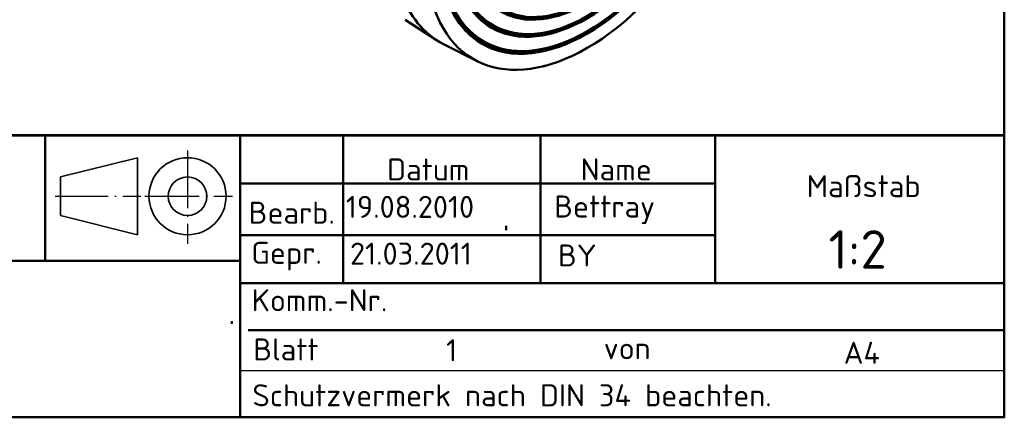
# Model space of a CAD drawing. Header units: millimetres. Extents: x 0 to 420, y 0 to 594.
# Tile 2 of 13: x 221 to 400, y 20 to 92. Entities that reach past the tile are written whole.
import ezdxf
from ezdxf.enums import TextEntityAlignment as Align

# ---------------------------------------------------------------- set-up
doc = ezdxf.new("R2010")
doc.units = ezdxf.units.MM
doc.header["$LTSCALE"] = 2
doc.linetypes.add('LONG_DASH_DOTTED', pattern=[0.3001, 0.2362, -0.0295, 0.0049, -0.0295])
for name, color, linetype, lineweight in [('Rahmen_0', 179, 'Continuous', 50), ('Sichtbare Kanten(DIN)', 7, 'Continuous', 50), ('Skizziergeometrie(DIN)', 179, 'Continuous', 50), ('Skizzierlinie(DIN)', 179, 'Continuous', 25), ('Symbole(DIN)', 179, 'Continuous', 25), ('Überlagerung [Formatvorlage Phantomlinien(DIN)]', 179, 'LONG_DASH_DOTTED', 50)]:
    doc.layers.add(name, color=color, linetype=linetype, lineweight=lineweight)
doc.styles.add('Aktuell-DIN', font='isocpeur.ttf')

# ---------------------------------------------------------------- blocks, each defined once
blk = doc.blocks.new('Ränder Default Border')
at = {"layer": 'Rahmen_0', "flags": 128}
blk.add_lwpolyline([(10, 10), (10, 287), (200, 287), (200, 10), (10, 10)], dxfattribs=at)
blk = doc.blocks.new('Schriftfelder DIN-UNI-Doku')
at = {"layer": 'Skizziergeometrie(DIN)'}
for p, q in [((290.023, 125.633), (100.023, 125.633)), ((100.023, 125.591), (290, 125.591)), ((202.927, 125.591), (202.927, 114.223)), ((220.649, 100), (220.649, 125.591)), ((229.977, 125.633), (229.977, 112.176)), ((247.908, 125.591), (247.908, 112.176)), ((263.777, 112.176), (263.777, 125.591)), ((290, 100), (290, 125.591)), ((220.649, 121.233), (263.777, 121.233)), ((244.807, 117), (244.807, 117.4)), ((220.649, 116.547), (263.777, 116.547)), ((146.8, 114.223), (220.649, 114.223)), ((220.649, 112.176), (290, 112.176)), ((219.878, 108.5), (219.878, 108.751)), ((221.358, 107.906), (290, 107.906)), ((100.023, 100), (290, 100))]:
    blk.add_line(p, q, dxfattribs=at)
at = {"layer": 'Skizziergeometrie(DIN)', "lineweight": 35}
for p, q in [((211.312, 123.587), (204.312, 121.837)), ((211.312, 116.587), (211.312, 123.587)), ((204.312, 121.837), (204.312, 118.337)), ((204.312, 118.337), (211.312, 116.587))]:
    blk.add_line(p, q, dxfattribs=at)
at = {"layer": 'Skizziergeometrie(DIN)', "linetype": 'LONG_DASH_DOTTED', "lineweight": 25, "ltscale": 11.124033}
blk.add_line((215.862, 124.245), (215.862, 115.766), dxfattribs=at)
at = {"layer": 'Skizziergeometrie(DIN)', "linetype": 'LONG_DASH_DOTTED', "lineweight": 25, "ltscale": 10.229108}
blk.add_line((203.836, 120.087), (211.633, 120.087), dxfattribs=at)
at = {"layer": 'Skizziergeometrie(DIN)', "linetype": 'LONG_DASH_DOTTED', "lineweight": 25, "ltscale": 10.447887}
blk.add_line((211.985, 120.087), (219.949, 120.087), dxfattribs=at)
at = {"layer": 'Skizziergeometrie(DIN)', "lineweight": 35}
for radius in [3.5, 1.75]:
    blk.add_circle((215.862, 120.087), radius, dxfattribs=at)
at = {"layer": 'Skizzierlinie(DIN)', "linetype": 'Continuous'}
for p, q in [((229.977, 112.176), (229.977, 125.633)), ((220.649, 104.25), (263.007, 104.25)), ((263.007, 104.25), (290, 104.25))]:
    blk.add_line(p, q, dxfattribs=at)
at = {"layer": 'Symbole(DIN)', "color": 7, "char_height": 2, "style": 'Aktuell-DIN'}
for s, insert, width, attachment_point in [('\\fISOCPEUR|b0|i0;\\H2.0000;Datum', (237.722, 121.522), 14.80115, 8), ('\\fISOCPEUR|b0|i0;\\H2.0000;Name', (254.788, 121.521), 17.20115, 8), ('\\fISOCPEUR|b0|i0;\\H2.0000;Maßstab', (272.072, 122.002), 10.75566, 1), ('\\fISOCPEUR|b0|i0;\\H2.0000;Bearb.', (221.415, 117.591), 8.5626, 7), ('\\fISOCPEUR|b0|i0;\\H2.0000;Gepr.', (221.644, 113.341), 8.33344, 7), ('\\fISOCPEUR|b0|i0;\\H2.0000;Schutzvermerk nach DIN 34 beachten.', (221.751, 103), 59.33728, 1)]:
    blk.add_mtext(s, dxfattribs=dict(at, insert=insert, width=width, attachment_point=attachment_point))
at = {"layer": 'Symbole(DIN)', "color": 7, "char_height": 2, "attachment_point": 7, "style": 'Aktuell-DIN'}
for s, insert in [('\\fISOCPEUR|b0|i0;\\H2.0000;Komm.-Nr.', (221.688, 109.637)), ('\\fISOCPEUR|b0|i0;\\H2.0000;Blatt', (221.832, 105.166)), ('\\fISOCPEUR|b0|i0;\\H2.0000;von', (253.649, 105.272))]:
    blk.add_mtext(s, dxfattribs=dict(at, insert=insert))
at = {"layer": 'Symbole(DIN)', "color": 7, "style": 'Aktuell-DIN'}
for tag, p in [('BAUTEILNUMMER', (148.556, 118.225)), ('TITEL', (149.129, 107.392))]:
    blk.add_attdef(tag, text='', height=3.5, dxfattribs=at).set_placement(p, align=Align.MIDDLE_LEFT)
for tag, p in [('ERSTELLUNGSDATUM', (230.24, 117.522)), ('AUTOR', (249.155, 117.554)), ('KONTROLLDATUM', (230.614, 113.27)), ('KONTROLLIERT_VON', (249.503, 113.104))]:
    blk.add_attdef(tag, text='', height=2, dxfattribs=at).set_placement(p, align=Align.BOTTOM_LEFT)
blk.add_attdef('FirstViewScale', text='', height=3.5, dxfattribs=at).set_placement((276.708, 117.001), align=Align.TOP_CENTER)
for tag, p in [('Blattnummer', (240.476, 106.095)), ('Blattgröße', (277.087, 105.866))]:
    blk.add_attdef(tag, text='', height=2, dxfattribs=at).set_placement(p, align=Align.MIDDLE_CENTER)
blk.add_attdef('BTL_BE2', text='', height=2.5, dxfattribs=at).set_placement((148.765, 104.448), align=Align.TOP_LEFT)

msp = doc.modelspace()

# ---------------------------------------------------------------- linework, layer by layer
at = {"layer": 'Sichtbare Kanten(DIN)'}
for p, q in [((291.185, 92.257), (296.891, 88.551)), ((304.254, 84.731), (298.185, 87.806))]:
    msp.add_line(p, q, dxfattribs=at)
for centre, major_axis, start_param, end_param in [((324.265, 120.965), (20.663, 35.882), 1.0878148, 6.7622994), ((318.373, 124.358), (-20.845, -36.197), 4.3507643, 6.3141228)]:
    msp.add_ellipse(centre, major_axis=major_axis, ratio=0.5780931, start_param=start_param, end_param=end_param, dxfattribs=at)
for centre, major_axis in [((324.265, 120.965), (19.069, 33.113)), ((324.171, 121.019), (18.936, 32.882)), ((324.265, 120.965), (18.802, 32.651)), ((324.265, 120.965), (17.377, 30.176)), ((324.171, 121.019), (17.244, 29.945)), ((324.265, 120.965), (17.111, 29.714)), ((324.265, 120.965), (15.686, 27.24)), ((324.171, 121.019), (15.553, 27.009)), ((324.265, 120.965), (15.42, 26.777)), ((324.265, 120.965), (13.995, 24.303))]:
    msp.add_ellipse(centre, major_axis=major_axis, ratio=0.5780931, dxfattribs=at)
at = {"layer": 'Überlagerung [Formatvorlage Phantomlinien(DIN)]', "ltscale": 5.471352}
for p, q in [((291.185, 92.257), (296.891, 88.551)), ((304.254, 84.731), (298.185, 87.806))]:
    msp.add_line(p, q, dxfattribs=at)
at = {"layer": 'Überlagerung [Formatvorlage Phantomlinien(DIN)]', "ltscale": 48.933331}
msp.add_ellipse((324.265, 120.965), major_axis=(20.663, 35.882), ratio=0.5780931, start_param=1.0878148, end_param=6.7622994, dxfattribs=at)
at = {"layer": 'Überlagerung [Formatvorlage Phantomlinien(DIN)]', "ltscale": 50.00156}
msp.add_ellipse((324.265, 120.965), major_axis=(19.069, 33.113), ratio=0.5780931, dxfattribs=at)
at = {"layer": 'Überlagerung [Formatvorlage Phantomlinien(DIN)]', "ltscale": 49.652611}
msp.add_ellipse((324.171, 121.019), major_axis=(18.936, 32.882), ratio=0.5780931, dxfattribs=at)
at = {"layer": 'Überlagerung [Formatvorlage Phantomlinien(DIN)]', "ltscale": 49.303661}
msp.add_ellipse((324.265, 120.965), major_axis=(18.802, 32.651), ratio=0.5780931, dxfattribs=at)
at = {"layer": 'Überlagerung [Formatvorlage Phantomlinien(DIN)]', "ltscale": 52.076565}
msp.add_ellipse((324.265, 120.965), major_axis=(17.377, 30.176), ratio=0.5780931, dxfattribs=at)
at = {"layer": 'Überlagerung [Formatvorlage Phantomlinien(DIN)]', "ltscale": 51.677765}
msp.add_ellipse((324.171, 121.019), major_axis=(17.244, 29.945), ratio=0.5780931, dxfattribs=at)
at = {"layer": 'Überlagerung [Formatvorlage Phantomlinien(DIN)]', "ltscale": 51.278965}
msp.add_ellipse((324.265, 120.965), major_axis=(17.111, 29.714), ratio=0.5780931, dxfattribs=at)
at = {"layer": 'Überlagerung [Formatvorlage Phantomlinien(DIN)]', "ltscale": 54.843235}
msp.add_ellipse((324.265, 120.965), major_axis=(15.686, 27.24), ratio=0.5780931, dxfattribs=at)
at = {"layer": 'Überlagerung [Formatvorlage Phantomlinien(DIN)]', "ltscale": 54.377968}
msp.add_ellipse((324.171, 121.019), major_axis=(15.553, 27.009), ratio=0.5780931, dxfattribs=at)
at = {"layer": 'Überlagerung [Formatvorlage Phantomlinien(DIN)]', "ltscale": 53.912704}
msp.add_ellipse((324.265, 120.965), major_axis=(15.42, 26.777), ratio=0.5780931, dxfattribs=at)
at = {"layer": 'Überlagerung [Formatvorlage Phantomlinien(DIN)]', "ltscale": 45.545582}
msp.add_ellipse((318.373, 124.358), major_axis=(-20.845, -36.197), ratio=0.5780931, start_param=4.3507643, end_param=6.3141228, dxfattribs=at)
at = {"layer": 'Überlagerung [Formatvorlage Phantomlinien(DIN)]', "ltscale": 48.930481}
msp.add_ellipse((324.265, 120.965), major_axis=(13.995, 24.303), ratio=0.5780931, dxfattribs=at)

# ---------------------------------------------------------------- block references
at = {"xscale": 2, "yscale": 2, "zscale": 2}
msp.add_blockref('Ränder Default Border', (0, 0), dxfattribs=at)
ref = msp.add_blockref('Schriftfelder DIN-UNI-Doku', (-180.045, -180), dxfattribs=dict(xscale=2, yscale=2, zscale=2))
ref.add_attrib('ERSTELLUNGSDATUM', '19.08.2010', dxfattribs={"layer": 'Symbole(DIN)', "color": 7, "height": 4, "style": 'Aktuell-DIN'}).set_placement((280.434, 55.044), align=Align.BOTTOM_LEFT)
ref.add_attrib('AUTOR', 'Bettray', dxfattribs={"layer": 'Symbole(DIN)', "color": 7, "height": 4, "style": 'Aktuell-DIN'}).set_placement((318.265, 55.108), align=Align.BOTTOM_LEFT)
ref.add_attrib('KONTROLLIERT_VON', 'BY', dxfattribs={"layer": 'Symbole(DIN)', "color": 7, "height": 4, "style": 'Aktuell-DIN'}).set_placement((318.96, 46.208), align=Align.BOTTOM_LEFT)
ref.add_attrib('KONTROLLDATUM', '21.03.2011', dxfattribs={"layer": 'Symbole(DIN)', "color": 7, "height": 4, "style": 'Aktuell-DIN'}).set_placement((281.183, 46.54), align=Align.BOTTOM_LEFT)
ref.add_attrib('Blattnummer', '1 ', dxfattribs={"layer": 'Symbole(DIN)', "color": 7, "height": 4, "style": 'Aktuell-DIN'}).set_placement((300.906, 32.189), align=Align.MIDDLE_CENTER)
ref.add_attrib('Blattgröße', 'A4', dxfattribs={"layer": 'Symbole(DIN)', "color": 7, "height": 4, "style": 'Aktuell-DIN'}).set_placement((374.129, 31.731), align=Align.MIDDLE_CENTER)
ref.add_attrib('FirstViewScale', '1:2', dxfattribs={"layer": 'Symbole(DIN)', "color": 7, "height": 7, "style": 'Aktuell-DIN'}).set_placement((373.37, 54.003), align=Align.TOP_CENTER)

doc.saveas('drawing.dxf')
